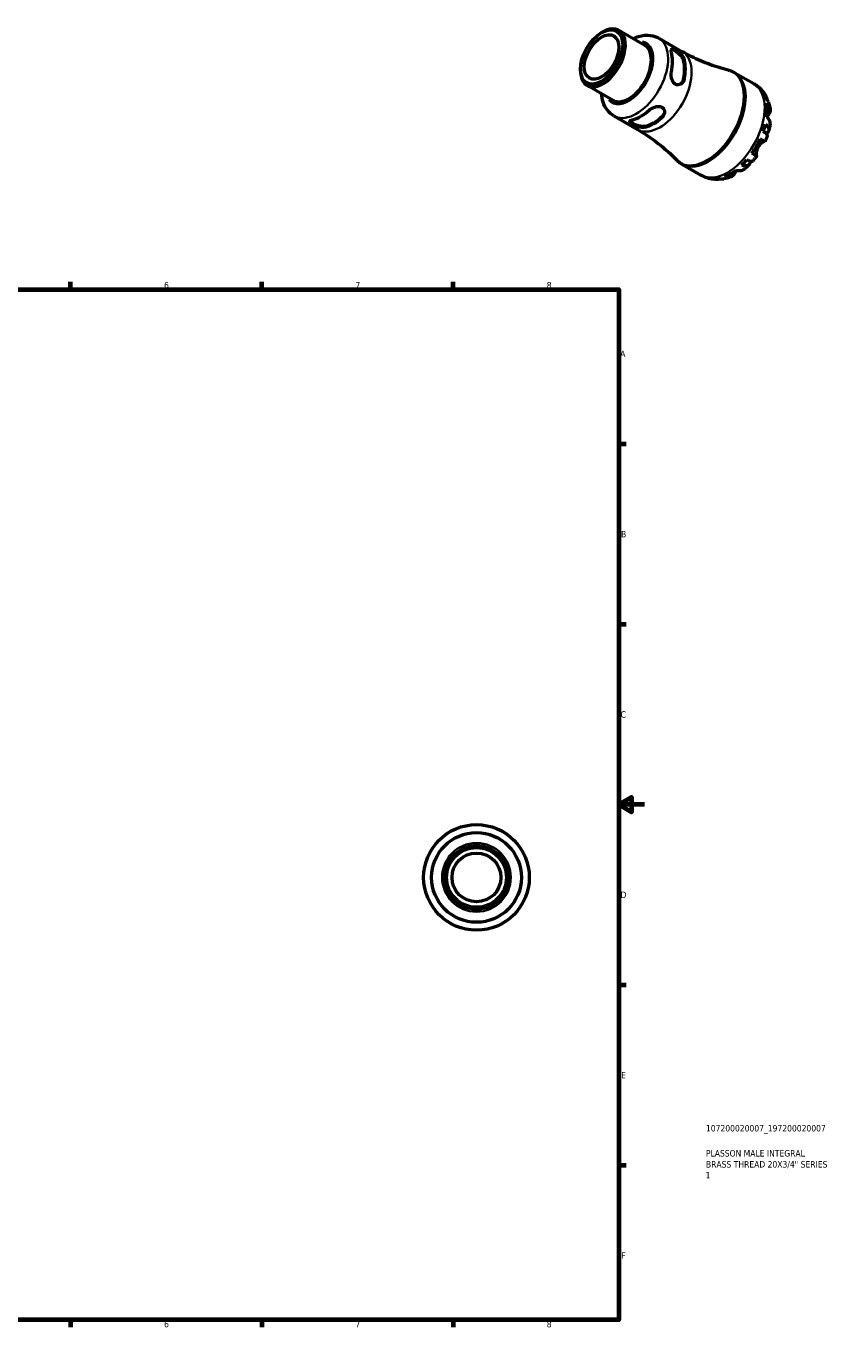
# Model space of a CAD drawing. Header units: millimetres. Extents: x -50 to 667, y 0 to 512.
# Tile 3 of 3: x 354 to 667, y 0 to 512. Entities that reach past the tile are written whole.
import ezdxf

# ---------------------------------------------------------------- set-up
doc = ezdxf.new("R2010")
doc.units = ezdxf.units.MM
for name, color, linetype, lineweight in [('Border (ISO)', 7, 'Continuous', 70), ('Title (ISO)', 7, 'Continuous', 50), ('Visible (ISO)', 7, 'Continuous', 50), ('Visible Narrow (ISO)', 7, 'Continuous', 35)]:
    doc.layers.add(name, color=color, linetype=linetype, lineweight=lineweight)
doc.styles.add('Note Text (ISO)', font='tahoma.ttf')

# ---------------------------------------------------------------- blocks, each defined once
blk = doc.blocks.new('Borders Default Border')
at = {"layer": 'Border (ISO)'}
for p, q in [((74.25, 410), (74.25, 412.9)), ((148.5, 410), (148.5, 412.9)), ((222.75, 410), (222.75, 412.9)), ((371.25, 410), (371.25, 412.9)), ((445.5, 410), (445.5, 412.9)), ((519.75, 410), (519.75, 412.9)), ((10, 350), (7.1, 350)), ((584, 350), (586.9, 350)), ((10, 280), (7.1, 280)), ((584, 280), (586.9, 280)), ((10, 140), (7.1, 140)), ((584, 140), (586.9, 140)), ((10, 70), (7.1, 70)), ((584, 70), (586.9, 70)), ((74.25, 10), (74.25, 7.1)), ((148.5, 10), (148.5, 7.1)), ((222.75, 10), (222.75, 7.1)), ((371.25, 10), (371.25, 7.1)), ((445.5, 10), (445.5, 7.1)), ((519.75, 10), (519.75, 7.1))]:
    blk.add_line(p, q, dxfattribs=at)
at = {"layer": 'Border (ISO)', "flags": 128}
for points in [[(297, 420), (297, 410), (294.11, 415), (299.89, 415), (297, 410)], [(10, 10), (10, 410), (584, 410), (584, 10), (10, 10)], [(0, 210), (10, 210), (5, 212.89), (5, 207.11), (10, 210)], [(594, 210), (584, 210), (589, 212.89), (589, 207.11), (584, 210)], [(297, 0), (297, 10), (294.11, 5), (299.89, 5), (297, 10)]]:
    blk.add_lwpolyline(points, dxfattribs=at)
at = {"layer": 'Border (ISO)', "color": 232, "true_color": 0xca0064, "char_height": 2.5, "attachment_point": 7, "style": 'Note Text (ISO)'}
for s, insert in [('1', (36.56, 410.4)), ('2', (110.62, 410.4)), ('3', (184.85, 410.35)), ('4', (259, 410.4)), ('5', (333.39, 410.35)), ('6', (407.58, 410.35)), ('7', (481.85, 410.4)), ('8', (556.06, 410.34)), ('A', (7.29, 383.75)), ('A', (584.59, 383.75)), ('B', (7.59, 313.75)), ('B', (584.89, 313.75)), ('C', (7.43, 243.71)), ('C', (584.73, 243.71)), ('D', (7.43, 173.75)), ('D', (584.73, 173.75)), ('E', (7.64, 103.75)), ('E', (584.94, 103.75)), ('F', (7.7, 33.75)), ('F', (585, 33.75)), ('1', (36.56, 7.1)), ('2', (110.62, 7.1)), ('3', (184.85, 7.05)), ('4', (259, 7.1)), ('5', (333.39, 7.05)), ('6', (407.58, 7.05)), ('7', (481.85, 7.1)), ('8', (556.06, 7.04))]:
    blk.add_mtext(s, dxfattribs=dict(at, insert=insert))
blk = doc.blocks.new('Title Blocks ISO')
at = {"layer": 'Title (ISO)', "color": 232, "true_color": 0xca0064, "style": 'Note Text (ISO)'}
for tag, p in [('PART_NUMBER_001', (33.84, 73.13)), ('DESCRIPTION_001', (33.84, 63.4)), ('DESCRIPTION_002', (33.84, 59.12)), ('DESCRIPTION_003', (33.71, 54.94))]:
    blk.add_attdef(tag, p, '', height=2.5, dxfattribs=at)

msp = doc.modelspace()

# ---------------------------------------------------------------- linework, layer by layer
at = {"layer": 'Visible (ISO)'}
for p, q in [((577.313, 509.672), (577.834, 509.974)), ((584.021, 510.598), (594.104, 504.791)), ((599.546, 507.538), (608.668, 502.285)), ((569.15, 495.496), (569.15, 494.894)), ((628.996, 494.127), (636.365, 489.884)), ((571.715, 489.23), (581.799, 483.423)), ((582.155, 477.338), (591.277, 472.085)), ((608.536, 458.597), (615.905, 454.354))]:
    msp.add_line(p, q, dxfattribs=at)
for radius in [20.5, 17.425, 12.329, 11.589, 9.472]:
    msp.add_circle((528.81, 181.744), radius, dxfattribs=at)
for major_axis in [(5.783, 10.043), (4.727, 8.208)]:
    msp.add_ellipse((577.345, 500.215), major_axis=major_axis, ratio=0.5780931, dxfattribs=at)
for centre, major_axis, start_param, end_param in [((577.868, 499.914), (-6.153, -10.684), 5.4958534, 10.2121098), ((587.952, 494.107), (6.153, 10.684), 3.1415927, 6.2831853), ((592.583, 491.44), (8.696, 15.1), 5.2286983, 5.7630085), ((597.533, 488.59), (-8.496, -14.754), 2.0806695, 2.6278521), ((597.533, 488.59), (-8.696, -15.1), 2.0871057, 2.6214159), ((627.267, 471.467), (10.15, 17.625), 6.123257, 6.13806), ((627.267, 471.467), (10.15, 17.625), 5.8149906, 5.9621144), ((627.267, 471.467), (10.15, 17.625), 5.3378588, 5.653848), ((592.583, 491.44), (8.696, 15.1), 3.657902, 4.1922122), ((597.533, 488.59), (-8.496, -14.754), 0.5098732, 1.0570558), ((597.533, 488.59), (-8.696, -15.1), 0.5163094, 1.0506195), ((627.267, 471.467), (10.15, 17.625), 5.0295925, 5.1767163), ((627.267, 471.467), (10.15, 17.625), 4.5524607, 4.8684499), ((627.267, 471.467), (10.15, 17.625), 3.7670625, 4.0830517), ((627.267, 471.467), (10.15, 17.625), 4.2441943, 4.3913181), ((627.267, 471.467), (-10.15, -17.625), 0.1451253, 0.1560609), ((627.267, 471.467), (-10.15, -17.625), 0.3172035, 0.4643273)]:
    msp.add_ellipse(centre, major_axis=major_axis, ratio=0.5780931, start_param=start_param, end_param=end_param, dxfattribs=at)
for points, knots in [([(589.667, 507.347), (590.332, 507.678), (591.016, 507.958), (593.198, 508.64), (594.772, 508.836), (597.456, 508.47), (598.557, 508.107), (599.546, 507.538)], [6.35124239, 6.35124239, 6.35124239, 6.35124239, 6.50701525, 6.50701525, 6.8352827, 6.8352827, 7.06664976, 7.06664976, 7.06664976, 7.06664976]), ([(604.467, 502.045), (604.38, 502.364), (604.338, 502.654), (604.374, 503.087), (604.453, 503.23), (604.701, 503.362), (604.883, 503.367), (605.359, 503.236), (605.655, 503.099), (606.279, 502.739), (606.643, 502.496), (607.368, 501.936), (607.729, 501.619), (608.36, 500.98), (608.672, 500.612), (609.157, 499.879), (609.33, 499.514), (609.417, 499.194)], [0.5322822, 0.5322822, 0.5322822, 0.5322822, 0.672936, 0.672936, 0.8135898, 0.8135898, 0.9461056, 0.9461056, 1.0786214, 1.0786214, 1.2111372, 1.2111372, 1.343653, 1.343653, 1.4843068, 1.4843068, 1.6249607, 1.6249607, 1.6249607, 1.6249607]), ([(604.442, 503.165), (604.541, 503.173), (604.662, 503.159), (605.039, 503.052), (605.334, 502.915), (605.959, 502.555), (606.323, 502.312), (607.051, 501.755), (607.414, 501.44), (608.051, 500.804), (608.366, 500.438), (608.858, 499.708), (609.034, 499.344), (609.124, 499.025)], [0.86795413, 0.86795413, 0.86795413, 0.86795413, 0.94733704, 0.94733704, 1.07990221, 1.07990221, 1.21246739, 1.21246739, 1.34503256, 1.34503256, 1.48615575, 1.48615575, 1.62727895, 1.62727895, 1.62727895, 1.62727895]), ([(626.442, 495.146), (625.283, 495.428), (624.108, 495.748), (621.737, 496.467), (620.541, 496.865), (618.142, 497.742), (616.94, 498.22), (614.544, 499.253), (613.35, 499.809), (610.988, 500.994), (609.818, 501.623), (608.668, 502.285)], [0.61653364, 0.61653364, 0.61653364, 0.61653364, 0.6499198, 0.6499198, 0.68330597, 0.68330597, 0.71669213, 0.71669213, 0.75007829, 0.75007829, 0.78346445, 0.78346445, 0.78346445, 0.78346445]), ([(609.417, 491.673), (609.33, 491.253), (609.157, 490.839), (608.672, 490.148), (608.36, 489.87), (607.729, 489.518), (607.368, 489.409), (606.643, 489.397), (606.279, 489.495), (605.967, 489.675), (605.655, 489.855), (605.359, 490.137), (604.883, 490.84), (604.701, 491.261), (604.453, 492.121), (604.374, 492.623), (604.338, 493.614), (604.38, 494.103), (604.467, 494.523)], [-0.5463393, -0.5463393, -0.5463393, -0.5463393, -0.4056854, -0.4056854, -0.2650316, -0.2650316, -0.1325158, -0.1325158, 0, 0, 0, 0.1325158, 0.1325158, 0.2650316, 0.2650316, 0.4056854, 0.4056854, 0.5463393, 0.5463393, 0.5463393, 0.5463393]), ([(626.442, 495.146), (626.62, 495.103), (626.797, 495.055), (627.148, 494.948), (627.322, 494.89), (627.668, 494.764), (627.839, 494.696), (628.177, 494.55), (628.345, 494.472), (628.674, 494.307), (628.837, 494.219), (628.996, 494.127)], [0.61653364, 0.61653364, 0.61653364, 0.61653364, 0.6499198, 0.6499198, 0.68330597, 0.68330597, 0.71669213, 0.71669213, 0.75007829, 0.75007829, 0.78346445, 0.78346445, 0.78346445, 0.78346445]), ([(609.124, 491.504), (609.034, 491.082), (608.858, 490.666), (608.412, 490.037), (608.167, 489.799), (607.906, 489.622)], [-0.54737674, -0.54737674, -0.54737674, -0.54737674, -0.40625354, -0.40625354, -0.29162255, -0.29162255, -0.29162255, -0.29162255]), ([(636.365, 489.884), (636.542, 489.782), (636.716, 489.676), (637.058, 489.455), (637.227, 489.341), (637.557, 489.104), (637.719, 488.981), (638.035, 488.729), (638.19, 488.6), (638.492, 488.334), (638.639, 488.197), (638.783, 488.058)], [0.78346445, 0.78346445, 0.78346445, 0.78346445, 0.81248951, 0.81248951, 0.84151457, 0.84151457, 0.87053963, 0.87053963, 0.89956469, 0.89956469, 0.92858975, 0.92858975, 0.92858975, 0.92858975]), ([(639.003, 487.839), (639.16, 487.68), (639.311, 487.517), (639.603, 487.186), (639.744, 487.017), (640.016, 486.674), (640.147, 486.5), (640.398, 486.149), (640.519, 485.971), (640.75, 485.612), (640.86, 485.43), (640.966, 485.248)], [0.94365744, 0.94365744, 0.94365744, 0.94365744, 0.97619197, 0.97619197, 1.0087265, 1.0087265, 1.04126102, 1.04126102, 1.07379555, 1.07379555, 1.10633008, 1.10633008, 1.10633008, 1.10633008]), ([(582.155, 477.338), (581.174, 477.903), (580.313, 478.666), (578.875, 480.503), (578.33, 481.592), (577.624, 483.775), (577.433, 484.867), (577.361, 485.979)], [3.92505711, 3.92505711, 3.92505711, 3.92505711, 4.15462693, 4.15462693, 4.40700802, 4.40700802, 4.64046448, 4.64046448, 4.64046448, 4.64046448]), ([(640.113, 486.34), (640.412, 486.05), (640.67, 485.725), (641.079, 485.073), (641.265, 484.685), (641.44, 484.147), (641.476, 484.018), (641.508, 483.888)], [0.15177306, 0.15177306, 0.15177306, 0.15177306, 0.29590525, 0.29590525, 0.44401998, 0.44401998, 0.48970784, 0.48970784, 0.48970784, 0.48970784]), ([(642.075, 482.812), (641.966, 483.125), (641.816, 483.424), (641.459, 483.977), (641.213, 484.276), (640.922, 484.548)], [4.33386573, 4.33386573, 4.33386573, 4.33386573, 4.46383734, 4.46383734, 4.60796954, 4.60796954, 4.60796954, 4.60796954]), ([(641.469, 482.262), (641.754, 482.012), (641.993, 481.746), (642.362, 481.23), (642.522, 480.932), (642.729, 480.323), (642.775, 480.012), (642.771, 479.44), (642.72, 479.126), (642.536, 478.607), (642.435, 478.399), (642.316, 478.203)], [0.1517835, 0.1517835, 0.1517835, 0.1517835, 0.29453183, 0.29453183, 0.44272575, 0.44272575, 0.59091966, 0.59091966, 0.74090906, 0.74090906, 0.84386421, 0.84386421, 0.84386421, 0.84386421]), ([(642.075, 482.812), (642.136, 482.637), (642.193, 482.461), (642.301, 482.11), (642.351, 481.935), (642.445, 481.583), (642.489, 481.408), (642.571, 481.057), (642.608, 480.881), (642.677, 480.531), (642.709, 480.355), (642.738, 480.18)], [1.24796047, 1.24796047, 1.24796047, 1.24796047, 1.2781373, 1.2781373, 1.30831413, 1.30831413, 1.33849096, 1.33849096, 1.3686678, 1.3686678, 1.39884463, 1.39884463, 1.39884463, 1.39884463]), ([(595.836, 479.573), (596.156, 479.858), (596.558, 480.139), (597.434, 480.603), (597.908, 480.786), (598.778, 481.001), (599.233, 481.054), (600.081, 480.995), (600.473, 480.88), (601.098, 480.52), (601.365, 480.256), (601.718, 479.623), (601.805, 479.257), (601.816, 478.535), (601.732, 478.128), (601.377, 477.364), (601.105, 477.008), (600.786, 476.723)], [0.5322822, 0.5322822, 0.5322822, 0.5322822, 0.672936, 0.672936, 0.8135898, 0.8135898, 0.9461056, 0.9461056, 1.0786214, 1.0786214, 1.2111372, 1.2111372, 1.343653, 1.343653, 1.4843068, 1.4843068, 1.6249607, 1.6249607, 1.6249607, 1.6249607]), ([(601.804, 479.047), (601.78, 478.735), (601.698, 478.407), (601.377, 477.71), (601.106, 477.35), (600.786, 477.062)], [1.37229939, 1.37229939, 1.37229939, 1.37229939, 1.48615575, 1.48615575, 1.62727895, 1.62727895, 1.62727895, 1.62727895]), ([(642.745, 474.127), (642.763, 474.253), (642.773, 474.376), (642.775, 474.78), (642.729, 475.091), (642.522, 475.7), (642.362, 475.998), (641.993, 476.514), (641.754, 476.78), (641.469, 477.03)], [4.22303984, 4.22303984, 4.22303984, 4.22303984, 4.28512034, 4.28512034, 4.43331426, 4.43331426, 4.58150818, 4.58150818, 4.72425651, 4.72425651, 4.72425651, 4.72425651]), ([(642.316, 478.203), (642.266, 478.121), (642.213, 478.033), (642.072, 477.796), (641.982, 477.641), (641.796, 477.31), (641.7, 477.137), (641.598, 476.944), (641.592, 476.934), (641.587, 476.923)], [-0.5159245, -0.5159245, -0.5159245, -0.5159245, -0.47074715, -0.47074715, -0.40311077, -0.40311077, -0.33740557, -0.33740557, -0.33365413, -0.33365413, -0.33365413, -0.33365413]), ([(594.28, 472.976), (593.96, 472.893), (593.558, 472.861), (592.682, 472.916), (592.207, 473.002), (591.338, 473.23), (590.883, 473.384), (590.035, 473.731), (589.643, 473.924), (589.33, 474.104), (589.018, 474.284), (588.751, 474.471), (588.398, 474.815), (588.311, 474.973), (588.3, 475.252), (588.384, 475.391), (588.739, 475.636), (589.011, 475.744), (589.33, 475.827)], [-0.5463393, -0.5463393, -0.5463393, -0.5463393, -0.4056854, -0.4056854, -0.2650316, -0.2650316, -0.1325158, -0.1325158, 0, 0, 0, 0.1325158, 0.1325158, 0.2650316, 0.2650316, 0.4056854, 0.4056854, 0.5463393, 0.5463393, 0.5463393, 0.5463393]), ([(594.28, 473.316), (593.96, 473.235), (593.557, 473.206), (592.68, 473.268), (592.205, 473.358), (591.337, 473.593), (590.882, 473.749), (590.035, 474.101), (589.643, 474.294), (589.33, 474.474), (589.018, 474.654), (588.751, 474.84), (588.469, 475.112), (588.395, 475.208), (588.352, 475.298)], [-0.54737674, -0.54737674, -0.54737674, -0.54737674, -0.40625354, -0.40625354, -0.26513035, -0.26513035, -0.13256517, -0.13256517, 0, 0, 0, 0.13256517, 0.13256517, 0.21198619, 0.21198619, 0.21198619, 0.21198619]), ([(591.277, 472.085), (592.427, 471.422), (593.558, 470.727), (595.769, 469.278), (596.848, 468.524), (598.945, 466.971), (599.962, 466.171), (601.924, 464.537), (602.869, 463.702), (604.68, 462.012), (605.547, 461.156), (606.372, 460.295)], [3.92505711, 3.92505711, 3.92505711, 3.92505711, 3.95844327, 3.95844327, 3.99182943, 3.99182943, 4.0252156, 4.0252156, 4.05860176, 4.05860176, 4.09198792, 4.09198792, 4.09198792, 4.09198792]), ([(641.65, 469.629), (641.676, 469.706), (641.674, 469.791), (641.615, 469.999), (641.533, 470.146), (641.265, 470.472), (641.079, 470.651), (640.67, 470.994), (640.412, 471.188), (640.113, 471.39)], [4.05817684, 4.05817684, 4.05817684, 4.05817684, 4.16760789, 4.16760789, 4.31572262, 4.31572262, 4.46383734, 4.46383734, 4.60796954, 4.60796954, 4.60796954, 4.60796954]), ([(640.922, 474.114), (641.213, 473.885), (641.459, 473.651), (641.84, 473.214), (642.007, 472.971), (642.23, 472.493), (642.286, 472.258), (642.301, 471.841), (642.261, 471.621), (642.07, 471.207), (641.919, 471.013), (641.604, 470.727), (641.435, 470.603), (641.237, 470.489)], [0.15177306, 0.15177306, 0.15177306, 0.15177306, 0.29590525, 0.29590525, 0.44401998, 0.44401998, 0.5921347, 0.5921347, 0.74055955, 0.74055955, 0.88898439, 0.88898439, 1.00062647, 1.00062647, 1.00062647, 1.00062647]), ([(642.745, 474.127), (642.721, 473.961), (642.695, 473.795), (642.64, 473.464), (642.61, 473.298), (642.548, 472.969), (642.515, 472.804), (642.445, 472.476), (642.409, 472.312), (642.333, 471.984), (642.294, 471.821), (642.252, 471.658)], [1.75243647, 1.75243647, 1.75243647, 1.75243647, 1.78212534, 1.78212534, 1.8118142, 1.8118142, 1.84150307, 1.84150307, 1.87119193, 1.87119193, 1.9008808, 1.9008808, 1.9008808, 1.9008808]), ([(640.632, 467.423), (640.615, 467.428), (640.595, 467.43), (640.519, 467.431), (640.448, 467.417), (640.278, 467.36), (640.18, 467.317), (639.918, 467.179), (639.746, 467.072), (639.307, 466.749), (639.036, 466.512), (638.505, 465.937), (638.253, 465.6), (638.042, 465.234)], [-0.49653157, -0.49653157, -0.49653157, -0.49653157, -0.46927389, -0.46927389, -0.40272959, -0.40272959, -0.33754407, -0.33754407, -0.24860938, -0.24860938, -0.12674173, -0.12674173, 0, 0, 0, 0]), ([(638.909, 468.411), (639.216, 468.234), (639.488, 468.078), (639.934, 467.822), (640.147, 467.7), (640.478, 467.511), (640.596, 467.443), (640.727, 467.369), (640.762, 467.35), (640.763, 467.35)], [0.1517835, 0.1517835, 0.1517835, 0.1517835, 0.29453183, 0.29453183, 0.44272575, 0.44272575, 0.59091966, 0.59091966, 0.7171211, 0.7171211, 0.7171211, 0.7171211]), ([(641.651, 469.629), (641.598, 469.475), (641.544, 469.321), (641.434, 469.015), (641.378, 468.862), (641.262, 468.557), (641.203, 468.405), (641.081, 468.102), (641.02, 467.951), (640.893, 467.65), (640.829, 467.5), (640.763, 467.35)], [2.02540682, 2.02540682, 2.02540682, 2.02540682, 2.05408847, 2.05408847, 2.08277011, 2.08277011, 2.11145176, 2.11145176, 2.1401334, 2.1401334, 2.16881504, 2.16881504, 2.16881504, 2.16881504]), ([(637.464, 461.867), (637.516, 461.837), (637.549, 461.817), (637.574, 461.801), (637.539, 461.82), (637.396, 461.901), (637.278, 461.968), (636.947, 462.157), (636.734, 462.279), (636.288, 462.535), (636.016, 462.692), (635.709, 462.868)], [4.03217579, 4.03217579, 4.03217579, 4.03217579, 4.13513094, 4.13513094, 4.28512034, 4.28512034, 4.43331426, 4.43331426, 4.58150818, 4.58150818, 4.72425651, 4.72425651, 4.72425651, 4.72425651]), ([(637.563, 461.808), (637.466, 461.676), (637.369, 461.545), (637.171, 461.285), (637.071, 461.156), (636.869, 460.9), (636.767, 460.772), (636.561, 460.52), (636.457, 460.394), (636.247, 460.145), (636.14, 460.022), (636.033, 459.9)], [2.54354919, 2.54354919, 2.54354919, 2.54354919, 2.57223212, 2.57223212, 2.60091506, 2.60091506, 2.629598, 2.629598, 2.65828094, 2.65828094, 2.68696388, 2.68696388, 2.68696388, 2.68696388]), ([(638.042, 465.234), (637.938, 465.053), (637.844, 464.867), (637.674, 464.477), (637.599, 464.273), (637.443, 463.763), (637.38, 463.464), (637.307, 462.937), (637.295, 462.71), (637.301, 462.385), (637.311, 462.271), (637.343, 462.084), (637.365, 462.011), (637.412, 461.913), (637.437, 461.883), (637.464, 461.867)], [0, 0, 0, 0, 0.0626039, 0.0626039, 0.12946018, 0.12946018, 0.23227607, 0.23227607, 0.32766079, 0.32766079, 0.39439512, 0.39439512, 0.45981717, 0.45981717, 0.51643089, 0.51643089, 0.51643089, 0.51643089]), ([(608.536, 458.597), (608.376, 458.689), (608.219, 458.786), (607.911, 458.988), (607.759, 459.094), (607.463, 459.313), (607.319, 459.427), (607.036, 459.662), (606.898, 459.784), (606.63, 460.034), (606.499, 460.163), (606.372, 460.295)], [3.92505711, 3.92505711, 3.92505711, 3.92505711, 3.95844327, 3.95844327, 3.99182943, 3.99182943, 4.0252156, 4.0252156, 4.05860176, 4.05860176, 4.09198792, 4.09198792, 4.09198792, 4.09198792]), ([(629.68, 456.302), (629.59, 456.158), (629.505, 456.019), (629.326, 455.719), (629.236, 455.564), (629.08, 455.288), (629.012, 455.167), (628.951, 455.055)], [-1.87372933, -1.87372933, -1.87372933, -1.87372933, -1.81973063, -1.81973063, -1.75376732, -1.75376732, -1.69399568, -1.69399568, -1.69399568, -1.69399568]), ([(629.529, 456.35), (629.889, 456.229), (630.239, 456.156), (630.872, 456.096), (631.211, 456.108), (631.843, 456.236), (632.136, 456.352), (632.483, 456.557), (632.584, 456.626), (632.683, 456.704)], [0.1517835, 0.1517835, 0.1517835, 0.1517835, 0.29453183, 0.29453183, 0.44272575, 0.44272575, 0.59091966, 0.59091966, 0.6519728, 0.6519728, 0.6519728, 0.6519728]), ([(635.088, 459.818), (635.086, 459.596), (635.063, 459.394), (634.972, 458.982), (634.88, 458.753), (634.615, 458.378), (634.443, 458.232), (634.073, 458.034), (633.841, 457.963), (633.314, 457.915), (633.02, 457.937), (632.45, 458.046), (632.123, 458.141), (631.779, 458.278)], [3.76244325, 3.76244325, 3.76244325, 3.76244325, 3.8707582, 3.8707582, 4.01918305, 4.01918305, 4.16760789, 4.16760789, 4.31572262, 4.31572262, 4.46383734, 4.46383734, 4.60796954, 4.60796954, 4.60796954, 4.60796954]), ([(634.576, 458.364), (634.455, 458.247), (634.334, 458.131), (634.088, 457.902), (633.964, 457.788), (633.714, 457.564), (633.588, 457.453), (633.333, 457.234), (633.205, 457.126), (632.946, 456.913), (632.815, 456.807), (632.683, 456.703)], [2.81153392, 2.81153392, 2.81153392, 2.81153392, 2.84123457, 2.84123457, 2.87093523, 2.87093523, 2.90063589, 2.90063589, 2.93033654, 2.93033654, 2.9600372, 2.9600372, 2.9600372, 2.9600372]), ([(633.732, 460.338), (634.057, 460.181), (634.355, 460.055), (634.857, 459.875), (635.106, 459.805), (635.524, 459.738), (635.693, 459.742), (635.904, 459.797), (635.979, 459.839), (636.033, 459.9)], [0.15177306, 0.15177306, 0.15177306, 0.15177306, 0.29590525, 0.29590525, 0.44401998, 0.44401998, 0.5921347, 0.5921347, 0.70109694, 0.70109694, 0.70109694, 0.70109694]), ([(618.697, 453.179), (618.505, 453.233), (618.313, 453.292), (617.932, 453.42), (617.742, 453.489), (617.365, 453.636), (617.178, 453.715), (616.807, 453.882), (616.624, 453.97), (616.261, 454.155), (616.082, 454.252), (615.905, 454.354)], [3.77993182, 3.77993182, 3.77993182, 3.77993182, 3.80895688, 3.80895688, 3.83798193, 3.83798193, 3.86700699, 3.86700699, 3.89603205, 3.89603205, 3.92505711, 3.92505711, 3.92505711, 3.92505711]), ([(622.148, 452.702), (621.936, 452.703), (621.724, 452.709), (621.297, 452.73), (621.082, 452.747), (620.651, 452.79), (620.435, 452.817), (620.002, 452.883), (619.785, 452.922), (619.352, 453.012), (619.135, 453.062), (618.919, 453.119)], [3.60610775, 3.60610775, 3.60610775, 3.60610775, 3.63864679, 3.63864679, 3.67118582, 3.67118582, 3.70372486, 3.70372486, 3.73626389, 3.73626389, 3.76880292, 3.76880292, 3.76880292, 3.76880292]), ([(623.599, 452.908), (623.48, 452.873), (623.358, 452.842), (622.813, 452.726), (622.383, 452.692), (621.613, 452.718), (621.202, 452.778), (620.802, 452.892)], [4.27317772, 4.27317772, 4.27317772, 4.27317772, 4.31572262, 4.31572262, 4.46383734, 4.46383734, 4.60796954, 4.60796954, 4.60796954, 4.60796954]), ([(622.755, 453.081), (623.136, 452.966), (623.518, 452.903), (624.171, 452.872), (624.498, 452.892), (624.818, 452.952)], [0.15177306, 0.15177306, 0.15177306, 0.15177306, 0.29590525, 0.29590525, 0.42334106, 0.42334106, 0.42334106, 0.42334106]), ([(627.434, 453.689), (627.268, 453.627), (627.1, 453.567), (626.761, 453.452), (626.59, 453.397), (626.244, 453.293), (626.07, 453.243), (625.718, 453.15), (625.54, 453.106), (625.182, 453.024), (625.001, 452.986), (624.818, 452.952)], [3.31342247, 3.31342247, 3.31342247, 3.31342247, 3.34361302, 3.34361302, 3.37380356, 3.37380356, 3.40399411, 3.40399411, 3.43418465, 3.43418465, 3.4643752, 3.4643752, 3.4643752, 3.4643752]), ([(628.951, 455.055), (628.841, 454.854), (628.711, 454.662), (628.352, 454.241), (628.105, 454.038), (627.61, 453.746), (627.317, 453.63), (626.686, 453.502), (626.347, 453.49), (625.714, 453.549), (625.363, 453.623), (625.004, 453.744)], [4.03217579, 4.03217579, 4.03217579, 4.03217579, 4.13513094, 4.13513094, 4.28512034, 4.28512034, 4.43331426, 4.43331426, 4.58150818, 4.58150818, 4.72425651, 4.72425651, 4.72425651, 4.72425651])]:
    msp.add_open_spline(points, degree=3, knots=knots, dxfattribs=at)
for points in [[(639.003, 487.839), (638.972, 487.871), (638.941, 487.902), (638.909, 487.933)], [(618.824, 453.145), (618.856, 453.136), (618.887, 453.127), (618.919, 453.119)]]:
    msp.add_open_spline(points, degree=3, dxfattribs=at)
at = {"layer": 'Visible Narrow (ISO)'}
for p, q in [((609.138, 499.034), (609.402, 499.186)), ((609.402, 491.664), (609.138, 491.512)), ((600.786, 477.045), (600.786, 476.739)), ((642.281, 478.223), (641.65, 478.586)), ((594.28, 472.993), (594.28, 473.299)), ((637.377, 461.918), (635.802, 462.825)), ((628.917, 455.075), (628.296, 455.433))]:
    msp.add_line(p, q, dxfattribs=at)
for radius in [20.392, 13.325]:
    msp.add_circle((528.81, 181.744), radius, dxfattribs=at)
for centre, major_axis, start_param, end_param in [((587.952, 494.107), (6.65, 11.547), 2.948488, 6.4762899), ((590.851, 492.438), (-8.696, -15.1), 0.1570796, 2.984513), ((599.972, 487.185), (8.696, 15.1), 3.2986723, 6.1261057), ((618.104, 476.743), (10.176, 17.671), 3.1484346, 6.2763434), ((618.766, 476.362), (-10.23, -17.765), 0.1570796, 2.984513), ((626.135, 472.119), (10.23, 17.765), 3.2986723, 6.1261057)]:
    msp.add_ellipse(centre, major_axis=major_axis, ratio=0.5780931, start_param=start_param, end_param=end_param, dxfattribs=at)

# ---------------------------------------------------------------- block references
msp.add_blockref('Borders Default Border', (0, 0))
msp.add_blockref('Title Blocks ISO', (584, 10)).add_auto_attribs({'PART_NUMBER_001': '107200020007_197200020007', 'DESCRIPTION_001': 'PLASSON MALE INTEGRAL', 'DESCRIPTION_002': 'BRASS THREAD 20X3/4" SERIES', 'DESCRIPTION_003': '1'})

doc.saveas('drawing.dxf')
